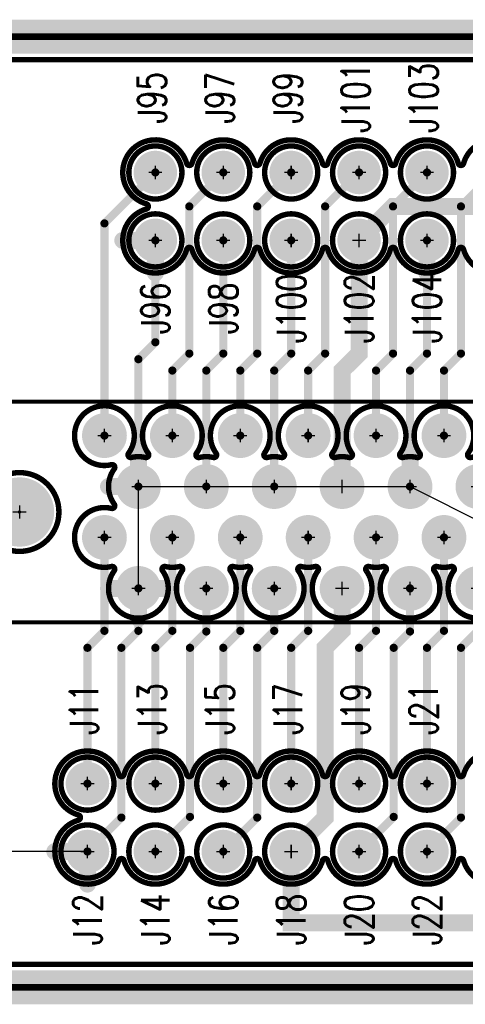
# Model space of a CAD drawing. Extents: x -3.3 to 15.7, y -5.3 to 2.7.
# Tile 8 of 17: x 0.7 to 1.356, y -0.725 to 0.725. Entities that reach past the tile are written whole.
import ezdxf
from ezdxf.enums import TextEntityAlignment as Align

# ---------------------------------------------------------------- set-up
doc = ezdxf.new("R2010")
doc.units = 0
for name, pattern in [('SIG_108', [2, 1, 1]), ('SIG_110', [2, 1, 1]), ('SIG_113', [2, 1, 1]), ('SIG_115', [2, 1, 1]), ('SIG_120', [2, 1, 1]), ('SIG_121', [2, 1, 1]), ('SIG_127', [2, 1, 1]), ('SIG_130', [2, 1, 1]), ('SIG_133', [2, 1, 1]), ('SIG_25', [2, 1, 1]), ('SIG_27', [2, 1, 1]), ('SIG_29', [2, 1, 1]), ('SIG_40', [2, 1, 1]), ('SIG_5', [2, 1, 1]), ('SIG_51', [2, 1, 1]), ('SIG_63', [2, 1, 1]), ('SIG_65', [2, 1, 1]), ('SIG_71', [2, 1, 1]), ('SIG_74', [2, 1, 1]), ('SIG_88', [2, 1, 1])]:
    doc.linetypes.add(name, pattern=pattern)
for name, color, linetype in [('2D_LINE_125', 3, 'CONTINUOUS'), ('2D_LINE_126', 6, 'CONTINUOUS'), ('BOARD_OUTLINE_00', 254, 'CONTINUOUS'), ('DRIL_NPLTE_THRU_01', 16, 'CONTINUOUS'), ('DRIL_NPLTE_THRU_02', 176, 'CONTINUOUS'), ('DRIL_PLTE_THRU_01', 16, 'CONTINUOUS'), ('DRIL_PLTE_THRU_02', 176, 'CONTINUOUS'), ('DRIL_SYMBOL', 254, 'CONTINUOUS'), ('LINK_00', 254, 'CONTINUOUS'), ('PADS_BOT', 5, 'CONTINUOUS'), ('PADS_INNER', 1, 'CONTINUOUS'), ('PADS_TOP', 1, 'CONTINUOUS'), ('PADS_XR_131', 3, 'CONTINUOUS'), ('PADS_XR_132', 6, 'CONTINUOUS'), ('PART_NAME_123', 255, 'CONTINUOUS'), ('PART_NAME_129', 2, 'CONTINUOUS'), ('PART_TOP_2DLINE_123', 255, 'CONTINUOUS'), ('PART_TOP_2DLINE_129', 2, 'CONTINUOUS'), ('POUR_OUTLINE_02', 5, 'CONTINUOUS'), ('POUR_PADTHERM_02', 5, 'CONTINUOUS'), ('POUR_VOID_02', 5, 'CONTINUOUS'), ('TRACE_01', 1, 'CONTINUOUS'), ('TRACE_02', 5, 'CONTINUOUS')]:
    doc.layers.add(name, color=color, linetype=linetype)
doc.styles.add('W0$001', font='simplex', dxfattribs={"width": 0.75})
doc.styles.add('W0$006', font='simplex', dxfattribs={"width": 0.75})

# ---------------------------------------------------------------- blocks, each defined once
blk = doc.blocks.new('BOARD_4')
at = {"layer": 'BOARD_OUTLINE_00', "const_width": 0.01}
blk.add_lwpolyline([(-0.025, -0.6125), (7.75, -0.6125), (7.75, -2.0125), (-0.025, -2.0125)], close=True, dxfattribs=at)
blk = doc.blocks.new('DRAWING_16')
at = {"layer": '2D_LINE_125', "const_width": 0.05}
blk.add_lwpolyline([(-0.025, -0.6125), (7.75, -0.6125), (7.75, -2.0125), (-0.025, -2.0125)], close=True, dxfattribs=at)
blk = doc.blocks.new('DRAWING_17')
at = {"layer": '2D_LINE_126', "const_width": 0.05}
blk.add_lwpolyline([(-0.025, -0.6125), (7.75, -0.6125), (7.75, -2.0125), (-0.025, -2.0125)], close=True, dxfattribs=at)
blk = doc.blocks.new('POUR_VOID_17')
at = {"layer": 'POUR_VOID_02', "const_width": 0.008}
blk.add_lwpolyline([(1.892, 0.4125, 1), (2.008, 0.4125, 1)], format="xyb", close=True, dxfattribs=at)
blk = doc.blocks.new('POUR_VOID_16')
at = {"layer": 'POUR_VOID_02', "const_width": 0.008}
blk.add_lwpolyline([(3.5038, 0.9257, -1.69959), (3.5632, 0.8663, 0.754331), (3.5632, 0.8587, -1.69959), (3.5038, 0.7993, 0.754331), (3.4962, 0.7993, -0.754332), (3.4038, 0.7993, 0.754331), (3.3962, 0.7993, -0.754332), (3.3038, 0.7993, 0.754331), (3.2962, 0.7993, -0.754332), (3.2038, 0.7993, 0.754331), (3.1962, 0.7993, -0.754332), (3.1038, 0.7993, 0.754331), (3.0962, 0.7993, -0.754332), (3.0038, 0.7993, 0.754331), (2.9962, 0.7993, -0.754332), (2.9038, 0.7993, 0.754331), (2.8962, 0.7993, -0.754332), (2.8038, 0.7993, 0.754331), (2.7962, 0.7993, -0.754332), (2.7038, 0.7993, 0.754331), (2.6962, 0.7993, -0.754332), (2.6038, 0.7993, 0.754331), (2.5962, 0.7993, -0.754332), (2.5038, 0.7993, 0.754331), (2.4962, 0.7993, -0.754332), (2.4038, 0.7993, 0.754331), (2.3962, 0.7993, -0.754332), (2.3038, 0.7993, 0.754331), (2.2962, 0.7993, -0.754332), (2.2038, 0.7993, 0.754331), (2.1962, 0.7993, -1.69959), (2.1368, 0.8587, 0.754331), (2.1368, 0.8663, -1.69959), (2.1962, 0.9257, 0.754331), (2.2038, 0.9257, -0.754332), (2.2962, 0.9257, 0.754331), (2.3038, 0.9257, -0.754332), (2.3962, 0.9257, 0.754331), (2.4038, 0.9257, -0.754332), (2.4962, 0.9257, 0.754331), (2.5038, 0.9257, -0.754332), (2.5962, 0.9257, 0.754331), (2.6038, 0.9257, -0.754332), (2.6962, 0.9257, 0.754331), (2.7038, 0.9257, -0.754332), (2.7962, 0.9257, 0.754331), (2.8038, 0.9257, -0.754332), (2.8962, 0.9257, 0.754331), (2.9038, 0.9257, -0.754332), (2.9962, 0.9257, 0.754331), (3.0038, 0.9257, -0.754332), (3.0962, 0.9257, 0.754331), (3.1038, 0.9257, -0.754332), (3.1962, 0.9257, 0.754331), (3.2038, 0.9257, -0.754332), (3.2962, 0.9257, 0.754331), (3.3038, 0.9257, -0.754332), (3.3962, 0.9257, 0.754331), (3.4038, 0.9257, -0.754332), (3.4962, 0.9257, 0.754331)], format="xyb", close=True, dxfattribs=at)
blk = doc.blocks.new('POUR_VOID_15')
at = {"layer": 'POUR_VOID_02', "const_width": 0.008}
blk.add_lwpolyline([(3.5147, 0.4928, -1.269966), (3.5147, 0.4072, 0.698577), (3.5105, 0.401, -0.326701), (3.5105, 0.349, 0.698577), (3.5147, 0.3428, -5.635202), (3.4895, 0.326, 0.698577), (3.4853, 0.3322, -0.11893), (3.4647, 0.3322, 0.698577), (3.4605, 0.326, -1.970447), (3.3895, 0.326, 0.698577), (3.3853, 0.3322, -0.11893), (3.3647, 0.3322, 0.698577), (3.3605, 0.326, -1.970447), (3.2895, 0.326, 0.698577), (3.2853, 0.3322, -0.11893), (3.2647, 0.3322, 0.698577), (3.2605, 0.326, -1.970447), (3.1895, 0.326, 0.698577), (3.1853, 0.3322, -0.11893), (3.1647, 0.3322, 0.698577), (3.1605, 0.326, -1.970447), (3.0895, 0.326, 0.698577), (3.0853, 0.3322, -0.11893), (3.0647, 0.3322, 0.698577), (3.0605, 0.326, -1.970447), (2.9895, 0.326, 0.698577), (2.9853, 0.3322, -0.11893), (2.9647, 0.3322, 0.698577), (2.9605, 0.326, -1.970447), (2.8895, 0.326, 0.698577), (2.8853, 0.3322, -0.11893), (2.8647, 0.3322, 0.698577), (2.8605, 0.326, -1.970447), (2.7895, 0.326, 0.698577), (2.7853, 0.3322, -0.11893), (2.7647, 0.3322, 0.698577), (2.7605, 0.326, -1.970447), (2.6895, 0.326, 0.698577), (2.6853, 0.3322, -0.11893), (2.6647, 0.3322, 0.698577), (2.6605, 0.326, -1.970447), (2.5895, 0.326, 0.698577), (2.5853, 0.3322, -0.11893), (2.5647, 0.3322, 0.698577), (2.5605, 0.326, -1.970447), (2.4895, 0.326, 0.698577), (2.4853, 0.3322, -0.11893), (2.4647, 0.3322, 0.698577), (2.4605, 0.326, -1.970447), (2.3895, 0.326, 0.698577), (2.3853, 0.3322, -0.11893), (2.3647, 0.3322, 0.698577), (2.3605, 0.326, -1.970447), (2.2895, 0.326, 0.698577), (2.2853, 0.3322, -0.11893), (2.2647, 0.3322, 0.698577), (2.2605, 0.326, -1.970447), (2.1895, 0.326, 0.698577), (2.1853, 0.3322, -0.11893), (2.1647, 0.3322, 0.698577), (2.1605, 0.326, -1.970447), (2.0895, 0.326, 0.698577), (2.0853, 0.3322, -1.269966), (2.0853, 0.4178, 0.698577), (2.0895, 0.424, -0.326701), (2.0895, 0.476, 0.698577), (2.0853, 0.4822, -5.635202), (2.1105, 0.499, 0.698577), (2.1147, 0.4928, -0.11893), (2.1353, 0.4928, 0.698577), (2.1395, 0.499, -1.970447), (2.2105, 0.499, 0.698577), (2.2147, 0.4928, -0.11893), (2.2353, 0.4928, 0.698577), (2.2395, 0.499, -1.970447), (2.3105, 0.499, 0.698577), (2.3147, 0.4928, -0.11893), (2.3353, 0.4928, 0.698577), (2.3395, 0.499, -1.970447), (2.4105, 0.499, 0.698577), (2.4147, 0.4928, -0.11893), (2.4353, 0.4928, 0.698577), (2.4395, 0.499, -1.970447), (2.5105, 0.499, 0.698577), (2.5147, 0.4928, -0.11893), (2.5353, 0.4928, 0.698577), (2.5395, 0.499, -1.970447), (2.6105, 0.499, 0.698577), (2.6147, 0.4928, -0.11893), (2.6353, 0.4928, 0.698577), (2.6395, 0.499, -1.970447), (2.7105, 0.499, 0.698577), (2.7147, 0.4928, -0.11893), (2.7353, 0.4928, 0.698577), (2.7395, 0.499, -1.970447), (2.8105, 0.499, 0.698577), (2.8147, 0.4928, -0.11893), (2.8353, 0.4928, 0.698577), (2.8395, 0.499, -1.970447), (2.9105, 0.499, 0.698577), (2.9147, 0.4928, -0.11893), (2.9353, 0.4928, 0.698577), (2.9395, 0.499, -1.970447), (3.0105, 0.499, 0.698577), (3.0147, 0.4928, -0.11893), (3.0353, 0.4928, 0.698577), (3.0395, 0.499, -1.970447), (3.1105, 0.499, 0.698577), (3.1147, 0.4928, -0.11893), (3.1353, 0.4928, 0.698577), (3.1395, 0.499, -1.970447), (3.2105, 0.499, 0.698577), (3.2147, 0.4928, -0.11893), (3.2353, 0.4928, 0.698577), (3.2395, 0.499, -1.970447), (3.3105, 0.499, 0.698577), (3.3147, 0.4928, -0.11893), (3.3353, 0.4928, 0.698577), (3.3395, 0.499, -1.970447), (3.4105, 0.499, 0.698577), (3.4147, 0.4928, -0.11893), (3.4353, 0.4928, 0.698577), (3.4395, 0.499, -1.970447), (3.5105, 0.499, 0.698577)], format="xyb", close=True, dxfattribs=at)
blk = doc.blocks.new('POUR_VOID_14')
at = {"layer": 'POUR_VOID_02', "const_width": 0.008}
blk.add_lwpolyline([(3.4038, 0.0257, -1.69959), (3.4632, -0.0337, 0.754331), (3.4632, -0.0413, -1.69959), (3.4038, -0.1007, 0.754331), (3.3962, -0.1007, -0.754332), (3.3038, -0.1007, 0.754331), (3.2962, -0.1007, -0.754332), (3.2038, -0.1007, 0.754331), (3.1962, -0.1007, -0.754332), (3.1038, -0.1007, 0.754331), (3.0962, -0.1007, -0.754332), (3.0038, -0.1007, 0.754331), (2.9962, -0.1007, -0.754332), (2.9038, -0.1007, 0.754331), (2.8962, -0.1007, -0.754332), (2.8038, -0.1007, 0.754331), (2.7962, -0.1007, -0.754332), (2.7038, -0.1007, 0.754331), (2.6962, -0.1007, -0.754332), (2.6038, -0.1007, 0.754331), (2.5962, -0.1007, -0.754332), (2.5038, -0.1007, 0.754331), (2.4962, -0.1007, -0.754332), (2.4038, -0.1007, 0.754331), (2.3962, -0.1007, -0.754332), (2.3038, -0.1007, 0.754331), (2.2962, -0.1007, -0.754332), (2.2038, -0.1007, 0.754331), (2.1962, -0.1007, -0.754332), (2.1038, -0.1007, 0.754331), (2.0962, -0.1007, -1.69959), (2.0368, -0.0413, 0.754331), (2.0368, -0.0337, -1.69959), (2.0962, 0.0257, 0.754331), (2.1038, 0.0257, -0.754332), (2.1962, 0.0257, 0.754331), (2.2038, 0.0257, -0.754332), (2.2962, 0.0257, 0.754331), (2.3038, 0.0257, -0.754332), (2.3962, 0.0257, 0.754331), (2.4038, 0.0257, -0.754332), (2.4962, 0.0257, 0.754331), (2.5038, 0.0257, -0.754332), (2.5962, 0.0257, 0.754331), (2.6038, 0.0257, -0.754332), (2.6962, 0.0257, 0.754331), (2.7038, 0.0257, -0.754332), (2.7962, 0.0257, 0.754331), (2.8038, 0.0257, -0.754332), (2.8962, 0.0257, 0.754331), (2.9038, 0.0257, -0.754332), (2.9962, 0.0257, 0.754331), (3.0038, 0.0257, -0.754332), (3.0962, 0.0257, 0.754331), (3.1038, 0.0257, -0.754332), (3.1962, 0.0257, 0.754331), (3.2038, 0.0257, -0.754332), (3.2962, 0.0257, 0.754331), (3.3038, 0.0257, -0.754332), (3.3962, 0.0257, 0.754331)], format="xyb", close=True, dxfattribs=at)
blk = doc.blocks.new('POUR_OUTLINE_6')
at = {"layer": 'POUR_OUTLINE_02', "const_width": 0.008}
for points in [[(7.487, 1.0785), (1.613, 1.0785, 0.414214)], [(1.298, -0.2535), (7.487, -0.2535, 0.414214)]]:
    blk.add_lwpolyline(points, format="xyb", dxfattribs=at)
for name in ['POUR_VOID_16', 'POUR_VOID_15', 'POUR_VOID_17', 'POUR_VOID_14']:
    blk.add_blockref(name, (0, 0))
blk = doc.blocks.new('POUR_PADTHERM_31')
at = {"layer": 'POUR_PADTHERM_02', "const_width": 0.0125}
for points in [[(2.002, -0.09375), (2.021, -0.09375, 1), (2.021, -0.08125), (2.002, -0.08125, 1), (2.002, -0.09375)], [(2.05625, -0.1355), (2.05625, -0.1165, 1), (2.04375, -0.1165), (2.04375, -0.1355, 1), (2.05625, -0.1355)]]:
    blk.add_lwpolyline(points, format="xyb", dxfattribs=at)
blk = doc.blocks.new('POUR_PADTHERM_32')
at = {"layer": 'POUR_PADTHERM_02', "const_width": 0.0125}
for points in [[(2.081, 0.29375), (2.1, 0.29375, 1), (2.1, 0.30625), (2.081, 0.30625, 1), (2.081, 0.29375)], [(2.169, 0.30625), (2.15, 0.30625, 1), (2.15, 0.29375), (2.169, 0.29375, 1), (2.169, 0.30625)], [(2.13125, 0.256), (2.13125, 0.275, 1), (2.11875, 0.275), (2.11875, 0.256, 1), (2.13125, 0.256)]]:
    blk.add_lwpolyline(points, format="xyb", dxfattribs=at)
blk = doc.blocks.new('POUR_PADTHERM_37')
at = {"layer": 'POUR_PADTHERM_02', "const_width": 0.0125}
blk.add_lwpolyline([(2.51875, 0.494), (2.51875, 0.475, 1), (2.53125, 0.475), (2.53125, 0.494, 1), (2.51875, 0.494)], format="xyb", dxfattribs=at)
blk = doc.blocks.new('POUR_PADTHERM_40')
at = {"layer": 'POUR_PADTHERM_02', "const_width": 0.0125}
for points in [[(2.11875, 0.494), (2.11875, 0.475, 1), (2.13125, 0.475), (2.13125, 0.494, 1), (2.11875, 0.494)], [(2.081, 0.44375), (2.1, 0.44375, 1), (2.1, 0.45625), (2.081, 0.45625, 1), (2.081, 0.44375)]]:
    blk.add_lwpolyline(points, format="xyb", dxfattribs=at)
blk = doc.blocks.new('POUR_PADTHERM_54')
at = {"layer": 'POUR_PADTHERM_02', "const_width": 0.0125}
blk.add_lwpolyline([(2.55625, 0.7645), (2.55625, 0.7835, 1), (2.54375, 0.7835), (2.54375, 0.7645, 1), (2.55625, 0.7645)], format="xyb", dxfattribs=at)
blk = doc.blocks.new('POUR_PADTHERM_55')
at = {"layer": 'POUR_PADTHERM_02', "const_width": 0.0125}
for points in [[(2.102, 0.80625), (2.121, 0.80625, 1), (2.121, 0.81875), (2.102, 0.81875, 1), (2.102, 0.80625)], [(2.15625, 0.7645), (2.15625, 0.7835, 1), (2.14375, 0.7835), (2.14375, 0.7645, 1), (2.15625, 0.7645)]]:
    blk.add_lwpolyline(points, format="xyb", dxfattribs=at)
blk = doc.blocks.new('POUR_HEADER_0')
for name in ['POUR_OUTLINE_6', 'POUR_PADTHERM_55', 'POUR_PADTHERM_54', 'POUR_PADTHERM_40', 'POUR_PADTHERM_37', 'POUR_PADTHERM_32', 'POUR_PADTHERM_31']:
    blk.add_blockref(name, (0.21, -1.0725))
blk = doc.blocks.new('PART_BODY_TOP_1')
at = {"layer": 'PART_TOP_2DLINE_123', "const_width": 0.008}
blk.add_lwpolyline([(-0.0391, 0, 1), (0.0391, 0, 1)], format="xyb", close=True, dxfattribs=at)
at = {"layer": 'PART_TOP_2DLINE_129', "const_width": 0.001}
blk.add_lwpolyline([(-0.0391, 0, 1), (0.0391, 0, 1)], format="xyb", close=True, dxfattribs=at)
blk = doc.blocks.new('DRIL_SYMBOL_0$038')
at = {"layer": 'DRIL_SYMBOL', "const_width": 0.002}
for points in [[(-0.01, 0), (0.01, 0)], [(0, -0.01), (0, 0.01)]]:
    blk.add_lwpolyline(points, dxfattribs=at)
blk = doc.blocks.new('DRIL_HOLE_0$038')
at = {"const_width": 0.019}
blk.add_lwpolyline([(-0.0095, 0, 1), (0.0095, 0, 1)], format="xyb", close=True, dxfattribs=at)
blk.add_blockref('DRIL_SYMBOL_0$038', (0, 0))
blk = doc.blocks.new('PAD_0')
at = {"const_width": 0.029}
blk.add_lwpolyline([(0, -0.0145, 1), (0, 0.0145, 1)], format="xyb", close=True, dxfattribs=at)
blk = doc.blocks.new('PAD_3')
at = {"const_width": 0.032}
blk.add_lwpolyline([(0, -0.016, 1), (0, 0.016, 1)], format="xyb", close=True, dxfattribs=at)
blk = doc.blocks.new('STK_TOP_25')
at = {"layer": 'DRIL_PLTE_THRU_01'}
blk.add_blockref('DRIL_HOLE_0$038', (0, 0), dxfattribs=at)
at = {"layer": 'DRIL_PLTE_THRU_02'}
blk.add_blockref('DRIL_HOLE_0$038', (0, 0), dxfattribs=at)
at = {"layer": 'PADS_BOT'}
blk.add_blockref('PAD_0', (0, 0), dxfattribs=at)
at = {"layer": 'PADS_INNER'}
blk.add_blockref('PAD_0', (0, 0), dxfattribs=at)
at = {"layer": 'PADS_TOP'}
blk.add_blockref('PAD_0', (0, 0), dxfattribs=at)
at = {"layer": 'PADS_XR_131'}
blk.add_blockref('PAD_3', (0, 0), dxfattribs=at)
at = {"layer": 'PADS_XR_132'}
blk.add_blockref('PAD_3', (0, 0), dxfattribs=at)
blk = doc.blocks.new('SYM_TOP_2')
for name in ['PART_BODY_TOP_1', 'STK_TOP_25']:
    blk.add_blockref(name, (0, 0))
blk = doc.blocks.new('PART_TOP_2')
blk.add_blockref('SYM_TOP_2', (0, 0))
at = {"layer": 'PART_NAME_123', "style": 'W0$006', "width": 0.75}
blk.add_text('J100', height=0.042, rotation=90, dxfattribs=at).set_placement((0, -0.1), align=Align.MIDDLE_CENTER)
at = {"layer": 'PART_NAME_129', "style": 'W0$001', "width": 0.75}
blk.add_text('J100', height=0.042, rotation=90, dxfattribs=at).set_placement((0, -0.1), align=Align.MIDDLE_CENTER)
blk = doc.blocks.new('PART_TOP_3')
blk.add_blockref('SYM_TOP_2', (0, 0))
at = {"layer": 'PART_NAME_123', "style": 'W0$006', "width": 0.75}
blk.add_text('J101', height=0.042, rotation=90, dxfattribs=at).set_placement((-0.005, 0.11), align=Align.MIDDLE_CENTER)
at = {"layer": 'PART_NAME_129', "style": 'W0$001', "width": 0.75}
blk.add_text('J101', height=0.042, rotation=90, dxfattribs=at).set_placement((-0.005, 0.11), align=Align.MIDDLE_CENTER)
blk = doc.blocks.new('PART_TOP_4')
blk.add_blockref('SYM_TOP_2', (0, 0))
at = {"layer": 'PART_NAME_123', "style": 'W0$006', "width": 0.75}
blk.add_text('J102', height=0.042, rotation=90, dxfattribs=at).set_placement((0, -0.1), align=Align.MIDDLE_CENTER)
at = {"layer": 'PART_NAME_129', "style": 'W0$001', "width": 0.75}
blk.add_text('J102', height=0.042, rotation=90, dxfattribs=at).set_placement((0, -0.1), align=Align.MIDDLE_CENTER)
blk = doc.blocks.new('PART_TOP_5')
blk.add_blockref('SYM_TOP_2', (0, 0))
at = {"layer": 'PART_NAME_123', "style": 'W0$006', "width": 0.75}
blk.add_text('J103', height=0.042, rotation=90, dxfattribs=at).set_placement((-0.005, 0.11), align=Align.MIDDLE_CENTER)
at = {"layer": 'PART_NAME_129', "style": 'W0$001', "width": 0.75}
blk.add_text('J103', height=0.042, rotation=90, dxfattribs=at).set_placement((-0.005, 0.11), align=Align.MIDDLE_CENTER)
blk = doc.blocks.new('PART_TOP_6')
blk.add_blockref('SYM_TOP_2', (0, 0))
at = {"layer": 'PART_NAME_123', "style": 'W0$006', "width": 0.75}
blk.add_text('J104', height=0.042, rotation=90, dxfattribs=at).set_placement((0, -0.1), align=Align.MIDDLE_CENTER)
at = {"layer": 'PART_NAME_129', "style": 'W0$001', "width": 0.75}
blk.add_text('J104', height=0.042, rotation=90, dxfattribs=at).set_placement((0, -0.1), align=Align.MIDDLE_CENTER)
blk = doc.blocks.new('PART_TOP_12')
blk.add_blockref('SYM_TOP_2', (0, 0))
at = {"layer": 'PART_NAME_123', "style": 'W0$006', "width": 0.75}
blk.add_text('J11', height=0.042, rotation=90, dxfattribs=at).set_placement((-0.005, 0.11), align=Align.MIDDLE_CENTER)
at = {"layer": 'PART_NAME_129', "style": 'W0$001', "width": 0.75}
blk.add_text('J11', height=0.042, rotation=90, dxfattribs=at).set_placement((-0.005, 0.11), align=Align.MIDDLE_CENTER)
blk = doc.blocks.new('PART_TOP_23')
blk.add_blockref('SYM_TOP_2', (0, 0))
at = {"layer": 'PART_NAME_123', "style": 'W0$006', "width": 0.75}
blk.add_text('J12', height=0.042, rotation=90, dxfattribs=at).set_placement((0, -0.1), align=Align.MIDDLE_CENTER)
at = {"layer": 'PART_NAME_129', "style": 'W0$001', "width": 0.75}
blk.add_text('J12', height=0.042, rotation=90, dxfattribs=at).set_placement((0, -0.1), align=Align.MIDDLE_CENTER)
blk = doc.blocks.new('PART_TOP_34')
blk.add_blockref('SYM_TOP_2', (0, 0))
at = {"layer": 'PART_NAME_123', "style": 'W0$006', "width": 0.75}
blk.add_text('J13', height=0.042, rotation=90, dxfattribs=at).set_placement((-0.005, 0.11), align=Align.MIDDLE_CENTER)
at = {"layer": 'PART_NAME_129', "style": 'W0$001', "width": 0.75}
blk.add_text('J13', height=0.042, rotation=90, dxfattribs=at).set_placement((-0.005, 0.11), align=Align.MIDDLE_CENTER)
blk = doc.blocks.new('PART_TOP_45')
blk.add_blockref('SYM_TOP_2', (0, 0))
at = {"layer": 'PART_NAME_123', "style": 'W0$006', "width": 0.75}
blk.add_text('J14', height=0.042, rotation=90, dxfattribs=at).set_placement((0, -0.1), align=Align.MIDDLE_CENTER)
at = {"layer": 'PART_NAME_129', "style": 'W0$001', "width": 0.75}
blk.add_text('J14', height=0.042, rotation=90, dxfattribs=at).set_placement((0, -0.1), align=Align.MIDDLE_CENTER)
blk = doc.blocks.new('PART_TOP_56')
blk.add_blockref('SYM_TOP_2', (0, 0))
at = {"layer": 'PART_NAME_123', "style": 'W0$006', "width": 0.75}
blk.add_text('J15', height=0.042, rotation=90, dxfattribs=at).set_placement((-0.005, 0.11), align=Align.MIDDLE_CENTER)
at = {"layer": 'PART_NAME_129', "style": 'W0$001', "width": 0.75}
blk.add_text('J15', height=0.042, rotation=90, dxfattribs=at).set_placement((-0.005, 0.11), align=Align.MIDDLE_CENTER)
blk = doc.blocks.new('PART_TOP_67')
blk.add_blockref('SYM_TOP_2', (0, 0))
at = {"layer": 'PART_NAME_123', "style": 'W0$006', "width": 0.75}
blk.add_text('J16', height=0.042, rotation=90, dxfattribs=at).set_placement((0, -0.1), align=Align.MIDDLE_CENTER)
at = {"layer": 'PART_NAME_129', "style": 'W0$001', "width": 0.75}
blk.add_text('J16', height=0.042, rotation=90, dxfattribs=at).set_placement((0, -0.1), align=Align.MIDDLE_CENTER)
blk = doc.blocks.new('PART_TOP_78')
blk.add_blockref('SYM_TOP_2', (0, 0))
at = {"layer": 'PART_NAME_123', "style": 'W0$006', "width": 0.75}
blk.add_text('J17', height=0.042, rotation=90, dxfattribs=at).set_placement((-0.005, 0.11), align=Align.MIDDLE_CENTER)
at = {"layer": 'PART_NAME_129', "style": 'W0$001', "width": 0.75}
blk.add_text('J17', height=0.042, rotation=90, dxfattribs=at).set_placement((-0.005, 0.11), align=Align.MIDDLE_CENTER)
blk = doc.blocks.new('PART_TOP_81')
blk.add_blockref('SYM_TOP_2', (0, 0))
at = {"layer": 'PART_NAME_123', "style": 'W0$006', "width": 0.75}
blk.add_text('J18', height=0.042, rotation=90, dxfattribs=at).set_placement((0, -0.1), align=Align.MIDDLE_CENTER)
at = {"layer": 'PART_NAME_129', "style": 'W0$001', "width": 0.75}
blk.add_text('J18', height=0.042, rotation=90, dxfattribs=at).set_placement((0, -0.1), align=Align.MIDDLE_CENTER)
blk = doc.blocks.new('PART_TOP_82')
blk.add_blockref('SYM_TOP_2', (0, 0))
at = {"layer": 'PART_NAME_123', "style": 'W0$006', "width": 0.75}
blk.add_text('J19', height=0.042, rotation=90, dxfattribs=at).set_placement((-0.005, 0.11), align=Align.MIDDLE_CENTER)
at = {"layer": 'PART_NAME_129', "style": 'W0$001', "width": 0.75}
blk.add_text('J19', height=0.042, rotation=90, dxfattribs=at).set_placement((-0.005, 0.11), align=Align.MIDDLE_CENTER)
blk = doc.blocks.new('PART_TOP_84')
blk.add_blockref('SYM_TOP_2', (0, 0))
at = {"layer": 'PART_NAME_123', "style": 'W0$006', "width": 0.75}
blk.add_text('J20', height=0.042, rotation=90, dxfattribs=at).set_placement((0, -0.1), align=Align.MIDDLE_CENTER)
at = {"layer": 'PART_NAME_129', "style": 'W0$001', "width": 0.75}
blk.add_text('J20', height=0.042, rotation=90, dxfattribs=at).set_placement((0, -0.1), align=Align.MIDDLE_CENTER)
blk = doc.blocks.new('PART_TOP_85')
blk.add_blockref('SYM_TOP_2', (0, 0))
at = {"layer": 'PART_NAME_123', "style": 'W0$006', "width": 0.75}
blk.add_text('J21', height=0.042, rotation=90, dxfattribs=at).set_placement((-0.005, 0.11), align=Align.MIDDLE_CENTER)
at = {"layer": 'PART_NAME_129', "style": 'W0$001', "width": 0.75}
blk.add_text('J21', height=0.042, rotation=90, dxfattribs=at).set_placement((-0.005, 0.11), align=Align.MIDDLE_CENTER)
blk = doc.blocks.new('PART_TOP_86')
blk.add_blockref('SYM_TOP_2', (0, 0))
at = {"layer": 'PART_NAME_123', "style": 'W0$006', "width": 0.75}
blk.add_text('J22', height=0.042, rotation=90, dxfattribs=at).set_placement((0, -0.1), align=Align.MIDDLE_CENTER)
at = {"layer": 'PART_NAME_129', "style": 'W0$001', "width": 0.75}
blk.add_text('J22', height=0.042, rotation=90, dxfattribs=at).set_placement((0, -0.1), align=Align.MIDDLE_CENTER)
blk = doc.blocks.new('PART_TOP_166')
blk.add_blockref('SYM_TOP_2', (0, 0))
at = {"layer": 'PART_NAME_123', "style": 'W0$006', "width": 0.75}
blk.add_text('J95', height=0.042, rotation=90, dxfattribs=at).set_placement((-0.005, 0.11), align=Align.MIDDLE_CENTER)
at = {"layer": 'PART_NAME_129', "style": 'W0$001', "width": 0.75}
blk.add_text('J95', height=0.042, rotation=90, dxfattribs=at).set_placement((-0.005, 0.11), align=Align.MIDDLE_CENTER)
blk = doc.blocks.new('PART_TOP_167')
blk.add_blockref('SYM_TOP_2', (0, 0))
at = {"layer": 'PART_NAME_123', "style": 'W0$006', "width": 0.75}
blk.add_text('J96', height=0.042, rotation=90, dxfattribs=at).set_placement((0, -0.1), align=Align.MIDDLE_CENTER)
at = {"layer": 'PART_NAME_129', "style": 'W0$001', "width": 0.75}
blk.add_text('J96', height=0.042, rotation=90, dxfattribs=at).set_placement((0, -0.1), align=Align.MIDDLE_CENTER)
blk = doc.blocks.new('PART_TOP_168')
blk.add_blockref('SYM_TOP_2', (0, 0))
at = {"layer": 'PART_NAME_123', "style": 'W0$006', "width": 0.75}
blk.add_text('J97', height=0.042, rotation=90, dxfattribs=at).set_placement((-0.005, 0.11), align=Align.MIDDLE_CENTER)
at = {"layer": 'PART_NAME_129', "style": 'W0$001', "width": 0.75}
blk.add_text('J97', height=0.042, rotation=90, dxfattribs=at).set_placement((-0.005, 0.11), align=Align.MIDDLE_CENTER)
blk = doc.blocks.new('PART_TOP_169')
blk.add_blockref('SYM_TOP_2', (0, 0))
at = {"layer": 'PART_NAME_123', "style": 'W0$006', "width": 0.75}
blk.add_text('J98', height=0.042, rotation=90, dxfattribs=at).set_placement((0, -0.1), align=Align.MIDDLE_CENTER)
at = {"layer": 'PART_NAME_129', "style": 'W0$001', "width": 0.75}
blk.add_text('J98', height=0.042, rotation=90, dxfattribs=at).set_placement((0, -0.1), align=Align.MIDDLE_CENTER)
blk = doc.blocks.new('PART_TOP_170')
blk.add_blockref('SYM_TOP_2', (0, 0))
at = {"layer": 'PART_NAME_123', "style": 'W0$006', "width": 0.75}
blk.add_text('J99', height=0.042, rotation=90, dxfattribs=at).set_placement((-0.005, 0.11), align=Align.MIDDLE_CENTER)
at = {"layer": 'PART_NAME_129', "style": 'W0$001', "width": 0.75}
blk.add_text('J99', height=0.042, rotation=90, dxfattribs=at).set_placement((-0.005, 0.11), align=Align.MIDDLE_CENTER)
blk = doc.blocks.new('PART_BODY_TOP_2')
at = {"layer": 'PART_TOP_2DLINE_123', "const_width": 0.006}
blk.add_lwpolyline([(-0.632, 0.2), (5.182, 0.2), (5.182, -0.125), (-0.632, -0.125)], close=True, dxfattribs=at)
at = {"layer": 'PART_TOP_2DLINE_129', "const_width": 0.001}
blk.add_lwpolyline([(-0.96, 0.2), (5.51, 0.2), (5.51, -0.125), (-0.96, -0.125)], close=True, dxfattribs=at)
blk = doc.blocks.new('DRIL_SYMBOL_0$03')
at = {"layer": 'DRIL_SYMBOL', "const_width": 0.002}
for points in [[(-0.01, 0), (0.01, 0)], [(0, -0.01), (0, 0.01)]]:
    blk.add_lwpolyline(points, dxfattribs=at)
blk = doc.blocks.new('DRIL_HOLE_0$03')
at = {"const_width": 0.015}
blk.add_lwpolyline([(-0.0075, 0, 1), (0.0075, 0, 1)], format="xyb", close=True, dxfattribs=at)
blk.add_blockref('DRIL_SYMBOL_0$03', (0, 0))
blk = doc.blocks.new('PAD_4')
at = {"const_width": 0.025}
blk.add_lwpolyline([(0, -0.0125, 1), (0, 0.0125, 1)], format="xyb", close=True, dxfattribs=at)
blk = doc.blocks.new('PAD_7')
at = {"const_width": 0.033}
blk.add_lwpolyline([(0, -0.0165, 1), (0, 0.0165, 1)], format="xyb", close=True, dxfattribs=at)
blk = doc.blocks.new('STK_TOP_4')
at = {"layer": 'DRIL_PLTE_THRU_01'}
blk.add_blockref('DRIL_HOLE_0$03', (0, 0), dxfattribs=at)
at = {"layer": 'DRIL_PLTE_THRU_02'}
blk.add_blockref('DRIL_HOLE_0$03', (0, 0), dxfattribs=at)
at = {"layer": 'PADS_BOT'}
blk.add_blockref('PAD_4', (0, 0), dxfattribs=at)
at = {"layer": 'PADS_INNER'}
blk.add_blockref('PAD_4', (0, 0), dxfattribs=at)
at = {"layer": 'PADS_TOP'}
blk.add_blockref('PAD_4', (0, 0), dxfattribs=at)
at = {"layer": 'PADS_XR_131'}
blk.add_blockref('PAD_7', (0, 0), dxfattribs=at)
at = {"layer": 'PADS_XR_132'}
blk.add_blockref('PAD_7', (0, 0), dxfattribs=at)
blk = doc.blocks.new('DRIL_SYMBOL_0$096')
at = {"layer": 'DRIL_SYMBOL', "const_width": 0.002}
for points in [[(-0.01, 0), (0.01, 0)], [(0, -0.01), (0, 0.01)]]:
    blk.add_lwpolyline(points, dxfattribs=at)
blk = doc.blocks.new('DRIL_HOLE_0$096')
at = {"const_width": 0.048}
blk.add_lwpolyline([(-0.024, 0, 1), (0.024, 0, 1)], format="xyb", close=True, dxfattribs=at)
blk.add_blockref('DRIL_SYMBOL_0$096', (0, 0))
blk = doc.blocks.new('PAD_8')
at = {"const_width": 0.0025}
blk.add_lwpolyline([(0, -0.00125, 1), (0, 0.00125, 1)], format="xyb", close=True, dxfattribs=at)
blk = doc.blocks.new('PAD_10')
at = {"const_width": 0.051}
blk.add_lwpolyline([(0, -0.0255, 1), (0, 0.0255, 1)], format="xyb", close=True, dxfattribs=at)
blk = doc.blocks.new('STK_TOP_13')
at = {"layer": 'DRIL_NPLTE_THRU_01'}
blk.add_blockref('DRIL_HOLE_0$096', (0, 0), dxfattribs=at)
at = {"layer": 'DRIL_NPLTE_THRU_02'}
blk.add_blockref('DRIL_HOLE_0$096', (0, 0), dxfattribs=at)
at = {"layer": 'PADS_BOT'}
blk.add_blockref('PAD_8', (0, 0), dxfattribs=at)
at = {"layer": 'PADS_INNER'}
blk.add_blockref('PAD_8', (0, 0), dxfattribs=at)
at = {"layer": 'PADS_TOP'}
blk.add_blockref('PAD_8', (0, 0), dxfattribs=at)
at = {"layer": 'PADS_XR_131'}
blk.add_blockref('PAD_10', (0, 0), dxfattribs=at)
at = {"layer": 'PADS_XR_132'}
blk.add_blockref('PAD_10', (0, 0), dxfattribs=at)
blk = doc.blocks.new('SYM_TOP_3')
for name, p in [('PART_BODY_TOP_2', (0, 0)), ('STK_TOP_4', (0.7, 0.15)), ('STK_TOP_4', (0.8, 0.15)), ('STK_TOP_4', (0.9, 0.15)), ('STK_TOP_4', (1, 0.15)), ('STK_TOP_4', (1.1, 0.15)), ('STK_TOP_4', (1.2, 0.15)), ('STK_TOP_4', (0.75, 0.075)), ('STK_TOP_4', (0.85, 0.075)), ('STK_TOP_4', (0.95, 0.075)), ('STK_TOP_4', (1.05, 0.075)), ('STK_TOP_4', (1.15, 0.075)), ('STK_TOP_4', (1.25, 0.075)), ('STK_TOP_13', (0.575, 0.0375)), ('STK_TOP_4', (0.7, 0)), ('STK_TOP_4', (0.8, 0)), ('STK_TOP_4', (0.9, 0)), ('STK_TOP_4', (1, 0)), ('STK_TOP_4', (1.1, 0)), ('STK_TOP_4', (1.2, 0)), ('STK_TOP_4', (0.75, -0.075)), ('STK_TOP_4', (0.85, -0.075)), ('STK_TOP_4', (0.95, -0.075)), ('STK_TOP_4', (1.05, -0.075)), ('STK_TOP_4', (1.15, -0.075)), ('STK_TOP_4', (1.25, -0.075))]:
    blk.add_blockref(name, p)
blk = doc.blocks.new('PART_TOP_171')
blk.add_blockref('SYM_TOP_3', (0, 0))
blk = doc.blocks.new('SMOOTH_0$012')
at = {"const_width": 0.006}
blk.add_lwpolyline([(-0.003, 0, 1), (0.003, 0, 1)], format="xyb", close=True, dxfattribs=at)
blk = doc.blocks.new('SMOOTH_0$025')
at = {"const_width": 0.0125}
blk.add_lwpolyline([(-0.00625, 0, 1), (0.00625, 0, 1)], format="xyb", close=True, dxfattribs=at)

msp = doc.modelspace()

# ---------------------------------------------------------------- linework, layer by layer
at = {"layer": 'LINK_00', "linetype": 'SIG_130'}
for p, q in [((0.875, 0.0375), (1.275, 0.0375)), ((0.875, -0.1125), (0.875, 0.0375)), ((1.275, 0.0375), (1.425, -0.0375)), ((0.8, -0.5), (0.2, -0.5))]:
    msp.add_line(p, q, dxfattribs=at)
at = {"layer": 'TRACE_01', "linetype": 'SIG_88', "const_width": 0.012}
msp.add_lwpolyline([(0.825, 0.1125), (0.825, 0.425), (0.9, 0.5)], dxfattribs=at)
at = {"layer": 'TRACE_01', "linetype": 'SIG_71', "const_width": 0.012}
msp.add_lwpolyline([(0.925, 0.1125), (0.925, 0.2083), (0.95, 0.2333), (0.95, 0.45), (1, 0.5)], dxfattribs=at)
at = {"layer": 'TRACE_01', "linetype": 'SIG_63', "const_width": 0.012}
msp.add_lwpolyline([(1.025, 0.1125), (1.025, 0.2083), (1.05, 0.2333), (1.05, 0.45), (1.1, 0.5)], dxfattribs=at)
at = {"layer": 'TRACE_01', "linetype": 'SIG_115', "const_width": 0.012}
msp.add_lwpolyline([(1.125, 0.1125), (1.125, 0.2083), (1.15, 0.2333), (1.15, 0.45), (1.2, 0.5)], dxfattribs=at)
at = {"layer": 'TRACE_01', "linetype": 'SIG_127', "const_width": 0.012}
msp.add_lwpolyline([(1.225, 0.1125), (1.225, 0.2083), (1.25, 0.2333), (1.25, 0.45), (1.3, 0.5)], dxfattribs=at)
at = {"layer": 'TRACE_01', "linetype": 'SIG_121', "const_width": 0.012}
msp.add_lwpolyline([(1.325, 0.1125), (1.325, 0.2083), (1.35, 0.2333), (1.35, 0.45), (1.4, 0.5)], dxfattribs=at)
at = {"layer": 'TRACE_01', "linetype": 'SIG_133', "const_width": 0.025}
for points in [[(1.175, 0.0375), (1.175, 0.2083), (1.2, 0.2333), (1.2, 0.4)], [(1.1, -0.5), (1.15, -0.45), (1.15, -0.2), (1.175, -0.175), (1.175, -0.1125)], [(1.5, -0.605), (1.1, -0.605), (1.1, -0.5)]]:
    msp.add_lwpolyline(points, dxfattribs=at)
at = {"layer": 'TRACE_01', "linetype": 'SIG_130', "const_width": 0.012}
for points in [[(0.875, 0.0375), (0.875, 0.225), (0.9, 0.25), (0.9, 0.4)], [(1.275, 0.0375), (1.275, 0.2083), (1.3, 0.2333), (1.3, 0.4)], [(0.8, -0.5), (0.85, -0.45), (0.85, -0.2), (0.875, -0.175), (0.875, -0.1125)]]:
    msp.add_lwpolyline(points, dxfattribs=at)
at = {"layer": 'TRACE_01', "linetype": 'SIG_74', "const_width": 0.012}
msp.add_lwpolyline([(0.975, 0.0375), (0.975, 0.2083), (1, 0.2333), (1, 0.4)], dxfattribs=at)
at = {"layer": 'TRACE_01', "linetype": 'SIG_65', "const_width": 0.012}
msp.add_lwpolyline([(1.075, 0.0375), (1.075, 0.2083), (1.1, 0.2333), (1.1, 0.4)], dxfattribs=at)
at = {"layer": 'TRACE_01', "linetype": 'SIG_120', "const_width": 0.012}
msp.add_lwpolyline([(0.8, -0.4), (0.8, -0.2), (0.825, -0.175), (0.825, -0.0375)], dxfattribs=at)
at = {"layer": 'TRACE_01', "linetype": 'SIG_108', "const_width": 0.012}
msp.add_lwpolyline([(0.9, -0.4), (0.9, -0.2), (0.925, -0.175), (0.925, -0.0375)], dxfattribs=at)
at = {"layer": 'TRACE_01', "linetype": 'SIG_110', "const_width": 0.012}
msp.add_lwpolyline([(1, -0.4), (1, -0.2), (1.025, -0.175), (1.025, -0.0375)], dxfattribs=at)
at = {"layer": 'TRACE_01', "linetype": 'SIG_25', "const_width": 0.012}
msp.add_lwpolyline([(1.1, -0.4), (1.1, -0.2), (1.125, -0.175), (1.125, -0.0375)], dxfattribs=at)
at = {"layer": 'TRACE_01', "linetype": 'SIG_27', "const_width": 0.012}
msp.add_lwpolyline([(1.2, -0.4), (1.2, -0.2), (1.225, -0.175), (1.225, -0.0375)], dxfattribs=at)
at = {"layer": 'TRACE_01', "linetype": 'SIG_40', "const_width": 0.012}
msp.add_lwpolyline([(1.3, -0.4), (1.3, -0.2), (1.325, -0.175), (1.325, -0.0375)], dxfattribs=at)
at = {"layer": 'TRACE_01', "linetype": 'SIG_113', "const_width": 0.012}
msp.add_lwpolyline([(0.9, -0.5), (0.951, -0.449), (0.951, -0.2), (0.975, -0.176), (0.975, -0.1125)], dxfattribs=at)
at = {"layer": 'TRACE_01', "linetype": 'SIG_29', "const_width": 0.012}
msp.add_lwpolyline([(1, -0.5), (1.05, -0.45), (1.05, -0.2), (1.075, -0.175), (1.075, -0.1125)], dxfattribs=at)
at = {"layer": 'TRACE_01', "linetype": 'SIG_51', "const_width": 0.012}
msp.add_lwpolyline([(1.2, -0.5), (1.251, -0.449), (1.251, -0.2), (1.275, -0.176), (1.275, -0.1125)], dxfattribs=at)
at = {"layer": 'TRACE_01', "linetype": 'SIG_5', "const_width": 0.012}
msp.add_lwpolyline([(1.3, -0.5), (1.35, -0.45), (1.35, -0.2), (1.375, -0.175), (1.375, -0.1125)], dxfattribs=at)
at = {"layer": 'TRACE_02', "linetype": 'SIG_133', "const_width": 0.025}
msp.add_lwpolyline([(1.2, 0.4), (1.25, 0.45), (1.445, 0.45), (1.495, 0.5), (1.5, 0.5)], dxfattribs=at)

# ---------------------------------------------------------------- block references
for name, p in [('DRAWING_16', (-1.475, 1.3125)), ('DRAWING_17', (-1.475, 1.3125)), ('BOARD_4', (-1.475, 1.3125)), ('PART_TOP_3', (1.2, 0.5)), ('PART_TOP_5', (1.3, 0.5)), ('PART_TOP_166', (0.9, 0.5)), ('PART_TOP_168', (1, 0.5)), ('PART_TOP_170', (1.1, 0.5)), ('PART_TOP_167', (0.9, 0.4)), ('PART_TOP_169', (1, 0.4)), ('PART_TOP_2', (1.1, 0.4)), ('PART_TOP_4', (1.2, 0.4)), ('PART_TOP_6', (1.3, 0.4)), ('PART_TOP_171', (0.125, -0.0375)), ('PART_TOP_12', (0.8, -0.4)), ('PART_TOP_34', (0.9, -0.4)), ('PART_TOP_56', (1, -0.4)), ('PART_TOP_78', (1.1, -0.4)), ('PART_TOP_82', (1.2, -0.4)), ('PART_TOP_85', (1.3, -0.4)), ('PART_TOP_23', (0.8, -0.5)), ('PART_TOP_45', (0.9, -0.5)), ('PART_TOP_67', (1, -0.5)), ('PART_TOP_81', (1.1, -0.5)), ('PART_TOP_84', (1.2, -0.5)), ('PART_TOP_86', (1.3, -0.5))]:
    msp.add_blockref(name, p)
at = {"linetype": 'SIG_130'}
msp.add_blockref('POUR_HEADER_0', (-1.46, 0.66), dxfattribs=at)
at = {"layer": 'TRACE_01'}
for name, p in [('SMOOTH_0$012', (0.9, 0.5)), ('SMOOTH_0$012', (1, 0.5)), ('SMOOTH_0$012', (1.1, 0.5)), ('SMOOTH_0$012', (1.2, 0.5)), ('SMOOTH_0$012', (1.3, 0.5)), ('SMOOTH_0$012', (0.95, 0.45)), ('SMOOTH_0$012', (1.05, 0.45)), ('SMOOTH_0$012', (1.15, 0.45)), ('SMOOTH_0$012', (1.25, 0.45)), ('SMOOTH_0$012', (1.35, 0.45)), ('SMOOTH_0$012', (0.825, 0.425)), ('SMOOTH_0$025', (1.2, 0.4)), ('SMOOTH_0$012', (0.9, 0.4)), ('SMOOTH_0$012', (1, 0.4)), ('SMOOTH_0$012', (1.1, 0.4)), ('SMOOTH_0$012', (1.3, 0.4)), ('SMOOTH_0$012', (0.9, 0.25)), ('SMOOTH_0$012', (0.95, 0.2333)), ('SMOOTH_0$012', (1, 0.2333)), ('SMOOTH_0$012', (1.05, 0.2333)), ('SMOOTH_0$012', (1.1, 0.2333)), ('SMOOTH_0$012', (1.15, 0.2333)), ('SMOOTH_0$025', (1.2, 0.2333)), ('SMOOTH_0$012', (1.25, 0.2333)), ('SMOOTH_0$012', (1.3, 0.2333)), ('SMOOTH_0$012', (1.35, 0.2333)), ('SMOOTH_0$012', (0.875, 0.225)), ('SMOOTH_0$025', (1.175, 0.2083)), ('SMOOTH_0$012', (0.925, 0.2083)), ('SMOOTH_0$012', (0.975, 0.2083)), ('SMOOTH_0$012', (1.025, 0.2083)), ('SMOOTH_0$012', (1.075, 0.2083)), ('SMOOTH_0$012', (1.125, 0.2083)), ('SMOOTH_0$012', (1.225, 0.2083)), ('SMOOTH_0$012', (1.275, 0.2083)), ('SMOOTH_0$012', (1.325, 0.2083)), ('SMOOTH_0$012', (0.825, 0.1125)), ('SMOOTH_0$012', (0.925, 0.1125)), ('SMOOTH_0$012', (1.025, 0.1125)), ('SMOOTH_0$012', (1.125, 0.1125)), ('SMOOTH_0$012', (1.225, 0.1125)), ('SMOOTH_0$012', (1.325, 0.1125)), ('SMOOTH_0$025', (1.175, 0.0375)), ('SMOOTH_0$012', (0.875, 0.0375)), ('SMOOTH_0$012', (0.975, 0.0375)), ('SMOOTH_0$012', (1.075, 0.0375)), ('SMOOTH_0$012', (1.275, 0.0375)), ('SMOOTH_0$012', (0.825, -0.0375)), ('SMOOTH_0$012', (0.925, -0.0375)), ('SMOOTH_0$012', (1.025, -0.0375)), ('SMOOTH_0$012', (1.125, -0.0375)), ('SMOOTH_0$012', (1.225, -0.0375)), ('SMOOTH_0$012', (1.325, -0.0375)), ('SMOOTH_0$025', (1.175, -0.1125)), ('SMOOTH_0$012', (0.875, -0.1125)), ('SMOOTH_0$012', (0.975, -0.1125)), ('SMOOTH_0$012', (1.075, -0.1125)), ('SMOOTH_0$012', (1.275, -0.1125)), ('SMOOTH_0$012', (0.825, -0.175)), ('SMOOTH_0$012', (0.875, -0.175)), ('SMOOTH_0$012', (0.925, -0.175)), ('SMOOTH_0$012', (0.975, -0.176)), ('SMOOTH_0$012', (1.025, -0.175)), ('SMOOTH_0$012', (1.075, -0.175)), ('SMOOTH_0$012', (1.125, -0.175)), ('SMOOTH_0$025', (1.175, -0.175)), ('SMOOTH_0$012', (1.225, -0.175)), ('SMOOTH_0$012', (1.275, -0.176)), ('SMOOTH_0$012', (1.325, -0.175)), ('SMOOTH_0$025', (1.15, -0.2)), ('SMOOTH_0$012', (0.8, -0.2)), ('SMOOTH_0$012', (0.85, -0.2)), ('SMOOTH_0$012', (0.9, -0.2)), ('SMOOTH_0$012', (0.951, -0.2)), ('SMOOTH_0$012', (1, -0.2)), ('SMOOTH_0$012', (1.05, -0.2)), ('SMOOTH_0$012', (1.1, -0.2)), ('SMOOTH_0$012', (1.2, -0.2)), ('SMOOTH_0$012', (1.251, -0.2)), ('SMOOTH_0$012', (1.3, -0.2)), ('SMOOTH_0$012', (1.35, -0.2)), ('SMOOTH_0$012', (0.8, -0.4)), ('SMOOTH_0$012', (0.9, -0.4)), ('SMOOTH_0$012', (1, -0.4)), ('SMOOTH_0$012', (1.1, -0.4)), ('SMOOTH_0$012', (1.2, -0.4)), ('SMOOTH_0$012', (1.3, -0.4)), ('SMOOTH_0$012', (0.85, -0.45)), ('SMOOTH_0$012', (0.951, -0.449)), ('SMOOTH_0$012', (1.05, -0.45)), ('SMOOTH_0$025', (1.15, -0.45)), ('SMOOTH_0$012', (1.251, -0.449)), ('SMOOTH_0$012', (1.35, -0.45)), ('SMOOTH_0$025', (1.1, -0.5)), ('SMOOTH_0$025', (1.1, -0.5)), ('SMOOTH_0$012', (0.8, -0.5)), ('SMOOTH_0$012', (0.9, -0.5)), ('SMOOTH_0$012', (1, -0.5)), ('SMOOTH_0$012', (1.2, -0.5)), ('SMOOTH_0$012', (1.3, -0.5)), ('SMOOTH_0$025', (1.1, -0.605))]:
    msp.add_blockref(name, p, dxfattribs=at)
at = {"layer": 'TRACE_02'}
for p in [(1.25, 0.45), (1.2, 0.4)]:
    msp.add_blockref('SMOOTH_0$025', p, dxfattribs=at)

doc.saveas('drawing.dxf')
